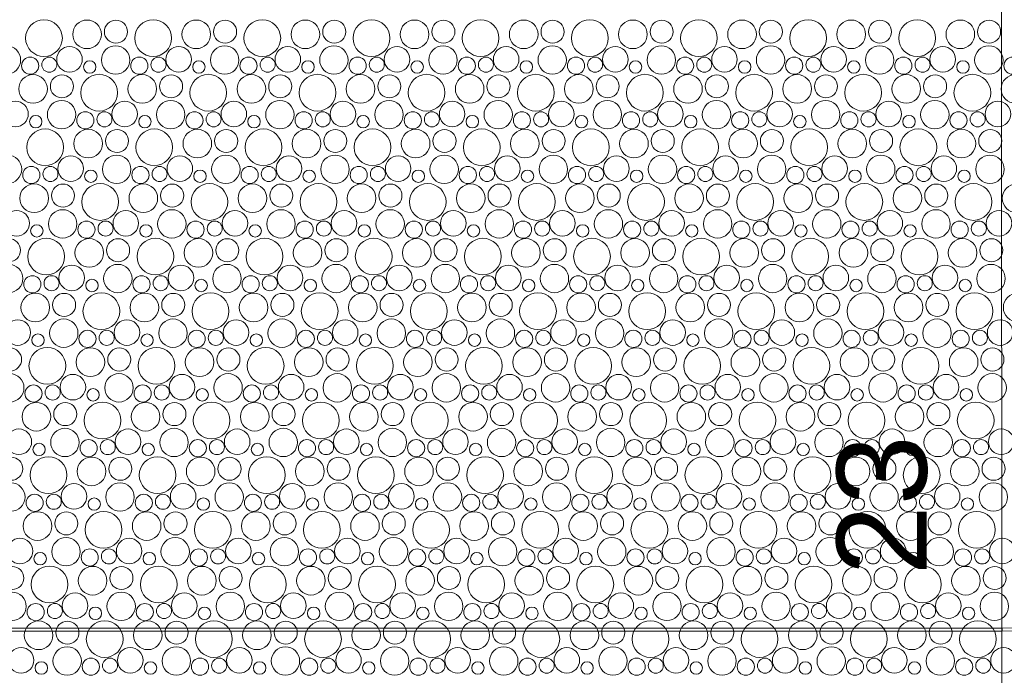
# Model space of a CAD drawing. Header units: metres. Extents: x -167 to 338, y -186 to 508.
# Tile 199 of 256: x 86.39 to 89.67, y 40.1 to 42.28. Entities that reach past the tile are written whole.
import ezdxf
from ezdxf.enums import TextEntityAlignment as Align

# ---------------------------------------------------------------- set-up
doc = ezdxf.new("R2010")
doc.units = ezdxf.units.M
doc.header["$MEASUREMENT"] = 0
doc.linetypes.add('Öffnungslinie Tür Fenster', pattern=[0.23, 0.15, -0.08])
doc.layers.add('60 Gelände 2D Übersicht', color=7, linetype='Continuous')
doc.layers.add('60 Stellplätze', color=7, linetype='Continuous')
doc.styles.add('ERSTELLTER_STIL_1', font='arial.ttf')
doc.styles.add('ERSTELLTER_STIL_2', font='arial.ttf')

# ---------------------------------------------------------------- blocks, each defined once
blk = doc.blocks.new('*X44', base_point=(27236.1321, 33357.279))
at = {"layer": '60 Gelände 2D Übersicht', "color": 9, "linetype": 'Continuous', "lineweight": 18}
for centre, radius in [((86.4748, 42.2196), 0.0612), ((86.6184, 42.2321), 0.0477), ((86.7144, 42.2409), 0.0384), ((86.8386, 42.2196), 0.0612), ((86.9821, 42.2321), 0.0477), ((87.0782, 42.2409), 0.0384), ((87.2023, 42.2196), 0.0612), ((87.3458, 42.2321), 0.0477), ((87.4419, 42.2409), 0.0384), ((87.566, 42.2196), 0.0612), ((87.7095, 42.2321), 0.0477), ((87.8056, 42.2409), 0.0384), ((87.9297, 42.2196), 0.0612), ((88.0732, 42.2321), 0.0477), ((88.1693, 42.2409), 0.0384), ((88.2934, 42.2196), 0.0612), ((88.4369, 42.2321), 0.0477), ((88.533, 42.2409), 0.0384), ((88.6571, 42.2196), 0.0612), ((88.8007, 42.2321), 0.0477), ((88.8967, 42.2409), 0.0384), ((89.0208, 42.2196), 0.0612), ((89.1644, 42.2321), 0.0477), ((89.2604, 42.2409), 0.0384), ((89.3845, 42.2196), 0.0612), ((89.5281, 42.2321), 0.0477), ((89.6241, 42.2409), 0.0384), ((86.3497, 42.1466), 0.0473), ((86.5599, 42.1487), 0.0426), ((86.7134, 42.1466), 0.0473), ((86.9237, 42.1487), 0.0426), ((87.0771, 42.1466), 0.0473), ((87.2874, 42.1487), 0.0426), ((87.4408, 42.1466), 0.0473), ((87.6511, 42.1487), 0.0426), ((87.8045, 42.1466), 0.0473), ((88.0148, 42.1487), 0.0426), ((88.1683, 42.1466), 0.0473), ((88.3785, 42.1487), 0.0426), ((88.532, 42.1466), 0.0473), ((88.7422, 42.1487), 0.0426), ((88.8957, 42.1466), 0.0473), ((89.1059, 42.1487), 0.0426), ((89.2594, 42.1466), 0.0473), ((89.4696, 42.1487), 0.0426), ((89.6231, 42.1466), 0.0473), ((86.4287, 42.1275), 0.0286), ((86.4926, 42.131), 0.0251), ((86.6273, 42.1233), 0.0207), ((86.7925, 42.1275), 0.0286), ((86.8563, 42.131), 0.0251), ((86.991, 42.1233), 0.0207), ((87.1562, 42.1275), 0.0286), ((87.22, 42.131), 0.0251), ((87.3547, 42.1233), 0.0207), ((87.5199, 42.1275), 0.0286), ((87.5837, 42.131), 0.0251), ((87.7184, 42.1233), 0.0207), ((87.8836, 42.1275), 0.0286), ((87.9474, 42.131), 0.0251), ((88.0822, 42.1233), 0.0207), ((88.2473, 42.1275), 0.0286), ((88.3111, 42.131), 0.0251), ((88.4459, 42.1233), 0.0207), ((88.611, 42.1275), 0.0286), ((88.6748, 42.131), 0.0251), ((88.8096, 42.1233), 0.0207), ((88.9747, 42.1275), 0.0286), ((89.0385, 42.131), 0.0251), ((89.1733, 42.1233), 0.0207), ((89.3384, 42.1275), 0.0286), ((89.4022, 42.131), 0.0251), ((89.537, 42.1233), 0.0207), ((89.7021, 42.1275), 0.0286), ((86.4384, 42.0501), 0.0477), ((86.5344, 42.0589), 0.0384), ((86.6586, 42.0377), 0.0612), ((86.8021, 42.0501), 0.0477), ((86.8982, 42.0589), 0.0384), ((87.0223, 42.0377), 0.0612), ((87.1658, 42.0501), 0.0477), ((87.2619, 42.0589), 0.0384), ((87.386, 42.0377), 0.0612), ((87.5295, 42.0501), 0.0477), ((87.6256, 42.0589), 0.0384), ((87.7497, 42.0377), 0.0612), ((87.8932, 42.0501), 0.0477), ((87.9893, 42.0589), 0.0384), ((88.1134, 42.0377), 0.0612), ((88.2569, 42.0501), 0.0477), ((88.353, 42.0589), 0.0384), ((88.4771, 42.0377), 0.0612), ((88.6207, 42.0501), 0.0477), ((88.7167, 42.0589), 0.0384), ((88.8408, 42.0377), 0.0612), ((88.9844, 42.0501), 0.0477), ((89.0804, 42.0589), 0.0384), ((89.2045, 42.0377), 0.0612), ((89.3481, 42.0501), 0.0477), ((89.4441, 42.0589), 0.0384), ((89.5682, 42.0377), 0.0612), ((89.7118, 42.0501), 0.0477), ((86.3799, 41.9667), 0.0426), ((86.5334, 41.9646), 0.0473), ((86.7437, 41.9667), 0.0426), ((86.8971, 41.9646), 0.0473), ((87.1074, 41.9667), 0.0426), ((87.2608, 41.9646), 0.0473), ((87.4711, 41.9667), 0.0426), ((87.6245, 41.9646), 0.0473), ((87.8348, 41.9667), 0.0426), ((87.9883, 41.9646), 0.0473), ((88.1985, 41.9667), 0.0426), ((88.352, 41.9646), 0.0473), ((88.5622, 41.9667), 0.0426), ((88.7157, 41.9646), 0.0473), ((88.9259, 41.9667), 0.0426), ((89.0794, 41.9646), 0.0473), ((89.2896, 41.9667), 0.0426), ((89.4431, 41.9646), 0.0473), ((89.6533, 41.9667), 0.0426), ((86.4473, 41.9413), 0.0207), ((86.6125, 41.9455), 0.0286), ((86.6763, 41.949), 0.0251), ((86.811, 41.9413), 0.0207), ((86.9762, 41.9455), 0.0286), ((87.04, 41.949), 0.0251), ((87.1747, 41.9413), 0.0207), ((87.3399, 41.9455), 0.0286), ((87.4037, 41.949), 0.0251), ((87.5384, 41.9413), 0.0207), ((87.7036, 41.9455), 0.0286), ((87.7674, 41.949), 0.0251), ((87.9022, 41.9413), 0.0207), ((88.0673, 41.9455), 0.0286), ((88.1311, 41.949), 0.0251), ((88.2659, 41.9413), 0.0207), ((88.431, 41.9455), 0.0286), ((88.4948, 41.949), 0.0251), ((88.6296, 41.9413), 0.0207), ((88.7947, 41.9455), 0.0286), ((88.8585, 41.949), 0.0251), ((88.9933, 41.9413), 0.0207), ((89.1584, 41.9455), 0.0286), ((89.2222, 41.949), 0.0251), ((89.357, 41.9413), 0.0207), ((89.5221, 41.9455), 0.0286), ((89.5859, 41.949), 0.0251), ((86.4786, 41.8557), 0.0612), ((86.6221, 41.8681), 0.0477), ((86.7182, 41.8769), 0.0384), ((86.8423, 41.8557), 0.0612), ((86.9858, 41.8681), 0.0477), ((87.0819, 41.8769), 0.0384), ((87.206, 41.8557), 0.0612), ((87.3495, 41.8681), 0.0477), ((87.4456, 41.8769), 0.0384), ((87.5697, 41.8557), 0.0612), ((87.7132, 41.8681), 0.0477), ((87.8093, 41.8769), 0.0384), ((87.9334, 41.8557), 0.0612), ((88.0769, 41.8681), 0.0477), ((88.173, 41.8769), 0.0384), ((88.2971, 41.8557), 0.0612), ((88.4407, 41.8681), 0.0477), ((88.5367, 41.8769), 0.0384), ((88.6608, 41.8557), 0.0612), ((88.8044, 41.8681), 0.0477), ((88.9004, 41.8769), 0.0384), ((89.0245, 41.8557), 0.0612), ((89.1681, 41.8681), 0.0477), ((89.2641, 41.8769), 0.0384), ((89.3882, 41.8557), 0.0612), ((89.5318, 41.8681), 0.0477), ((89.6278, 41.8769), 0.0384), ((86.3534, 41.7826), 0.0473), ((86.5637, 41.7847), 0.0426), ((86.7171, 41.7826), 0.0473), ((86.9274, 41.7847), 0.0426), ((87.0808, 41.7826), 0.0473), ((87.2911, 41.7847), 0.0426), ((87.4445, 41.7826), 0.0473), ((87.6548, 41.7847), 0.0426), ((87.8083, 41.7826), 0.0473), ((88.0185, 41.7847), 0.0426), ((88.172, 41.7826), 0.0473), ((88.3822, 41.7847), 0.0426), ((88.5357, 41.7826), 0.0473), ((88.7459, 41.7847), 0.0426), ((88.8994, 41.7826), 0.0473), ((89.1096, 41.7847), 0.0426), ((89.2631, 41.7826), 0.0473), ((89.4733, 41.7847), 0.0426), ((89.6268, 41.7826), 0.0473), ((86.4325, 41.7635), 0.0286), ((86.4963, 41.767), 0.0251), ((86.631, 41.7593), 0.0207), ((86.7962, 41.7635), 0.0286), ((86.86, 41.767), 0.0251), ((86.9947, 41.7593), 0.0207), ((87.1599, 41.7635), 0.0286), ((87.2237, 41.767), 0.0251), ((87.3584, 41.7593), 0.0207), ((87.5236, 41.7635), 0.0286), ((87.5874, 41.767), 0.0251), ((87.7222, 41.7593), 0.0207), ((87.8873, 41.7635), 0.0286), ((87.9511, 41.767), 0.0251), ((88.0859, 41.7593), 0.0207), ((88.251, 41.7635), 0.0286), ((88.3148, 41.767), 0.0251), ((88.4496, 41.7593), 0.0207), ((88.6147, 41.7635), 0.0286), ((88.6785, 41.767), 0.0251), ((88.8133, 41.7593), 0.0207), ((88.9784, 41.7635), 0.0286), ((89.0422, 41.767), 0.0251), ((89.177, 41.7593), 0.0207), ((89.3421, 41.7635), 0.0286), ((89.4059, 41.767), 0.0251), ((89.5407, 41.7593), 0.0207), ((86.4421, 41.6861), 0.0477), ((86.5382, 41.6949), 0.0384), ((86.6623, 41.6737), 0.0612), ((86.8058, 41.6861), 0.0477), ((86.9019, 41.6949), 0.0384), ((87.026, 41.6737), 0.0612), ((87.1695, 41.6861), 0.0477), ((87.2656, 41.6949), 0.0384), ((87.3897, 41.6737), 0.0612), ((87.5332, 41.6861), 0.0477), ((87.6293, 41.6949), 0.0384), ((87.7534, 41.6737), 0.0612), ((87.8969, 41.6861), 0.0477), ((87.993, 41.6949), 0.0384), ((88.1171, 41.6737), 0.0612), ((88.2607, 41.6861), 0.0477), ((88.3567, 41.6949), 0.0384), ((88.4808, 41.6737), 0.0612), ((88.6244, 41.6861), 0.0477), ((88.7204, 41.6949), 0.0384), ((88.8445, 41.6737), 0.0612), ((88.9881, 41.6861), 0.0477), ((89.0841, 41.6949), 0.0384), ((89.2082, 41.6737), 0.0612), ((89.3518, 41.6861), 0.0477), ((89.4478, 41.6949), 0.0384), ((89.5719, 41.6737), 0.0612), ((89.7155, 41.6861), 0.0477), ((86.3837, 41.6027), 0.0426), ((86.5371, 41.6006), 0.0473), ((86.7474, 41.6027), 0.0426), ((86.9008, 41.6006), 0.0473), ((87.1111, 41.6027), 0.0426), ((87.2645, 41.6006), 0.0473), ((87.4748, 41.6027), 0.0426), ((87.6283, 41.6006), 0.0473), ((87.8385, 41.6027), 0.0426), ((87.992, 41.6006), 0.0473), ((88.2022, 41.6027), 0.0426), ((88.3557, 41.6006), 0.0473), ((88.5659, 41.6027), 0.0426), ((88.7194, 41.6006), 0.0473), ((88.9296, 41.6027), 0.0426), ((89.0831, 41.6006), 0.0473), ((89.2933, 41.6027), 0.0426), ((89.4468, 41.6006), 0.0473), ((89.657, 41.6027), 0.0426), ((86.6162, 41.5815), 0.0286), ((86.68, 41.585), 0.0251), ((86.9799, 41.5815), 0.0286), ((87.0437, 41.585), 0.0251), ((87.3436, 41.5815), 0.0286), ((87.4074, 41.585), 0.0251), ((87.7073, 41.5815), 0.0286), ((87.7711, 41.585), 0.0251), ((88.071, 41.5815), 0.0286), ((88.1348, 41.585), 0.0251), ((88.4347, 41.5815), 0.0286), ((88.4985, 41.585), 0.0251), ((88.7984, 41.5815), 0.0286), ((88.8622, 41.585), 0.0251), ((89.1621, 41.5815), 0.0286), ((89.2259, 41.585), 0.0251), ((89.5258, 41.5815), 0.0286), ((89.5897, 41.585), 0.0251), ((86.451, 41.5773), 0.0207), ((86.8147, 41.5773), 0.0207), ((87.1784, 41.5773), 0.0207), ((87.5422, 41.5773), 0.0207), ((87.9059, 41.5773), 0.0207), ((88.2696, 41.5773), 0.0207), ((88.6333, 41.5773), 0.0207), ((88.997, 41.5773), 0.0207), ((89.3607, 41.5773), 0.0207), ((86.3582, 41.5129), 0.0384), ((86.4823, 41.4917), 0.0612), ((86.6258, 41.5041), 0.0477), ((86.7219, 41.5129), 0.0384), ((86.846, 41.4917), 0.0612), ((86.9895, 41.5041), 0.0477), ((87.0856, 41.5129), 0.0384), ((87.2097, 41.4917), 0.0612), ((87.3532, 41.5041), 0.0477), ((87.4493, 41.5129), 0.0384), ((87.5734, 41.4917), 0.0612), ((87.7169, 41.5041), 0.0477), ((87.813, 41.5129), 0.0384), ((87.9371, 41.4917), 0.0612), ((88.0807, 41.5041), 0.0477), ((88.1767, 41.5129), 0.0384), ((88.3008, 41.4917), 0.0612), ((88.4444, 41.5041), 0.0477), ((88.5404, 41.5129), 0.0384), ((88.6645, 41.4917), 0.0612), ((88.8081, 41.5041), 0.0477), ((88.9041, 41.5129), 0.0384), ((89.0282, 41.4917), 0.0612), ((89.1718, 41.5041), 0.0477), ((89.2678, 41.5129), 0.0384), ((89.3919, 41.4917), 0.0612), ((89.5355, 41.5041), 0.0477), ((89.6315, 41.5129), 0.0384), ((86.3571, 41.4186), 0.0473), ((86.5674, 41.4207), 0.0426), ((86.7208, 41.4186), 0.0473), ((86.9311, 41.4207), 0.0426), ((87.0845, 41.4186), 0.0473), ((87.2948, 41.4207), 0.0426), ((87.4483, 41.4186), 0.0473), ((87.6585, 41.4207), 0.0426), ((87.812, 41.4186), 0.0473), ((88.0222, 41.4207), 0.0426), ((88.1757, 41.4186), 0.0473), ((88.3859, 41.4207), 0.0426), ((88.5394, 41.4186), 0.0473), ((88.7496, 41.4207), 0.0426), ((88.9031, 41.4186), 0.0473), ((89.1133, 41.4207), 0.0426), ((89.2668, 41.4186), 0.0473), ((89.477, 41.4207), 0.0426), ((89.6305, 41.4186), 0.0473), ((86.4362, 41.3995), 0.0286), ((86.5, 41.403), 0.0251), ((86.6347, 41.3953), 0.0207), ((86.7999, 41.3995), 0.0286), ((86.8637, 41.403), 0.0251), ((86.9984, 41.3953), 0.0207), ((87.1636, 41.3995), 0.0286), ((87.2274, 41.403), 0.0251), ((87.3622, 41.3953), 0.0207), ((87.5273, 41.3995), 0.0286), ((87.5911, 41.403), 0.0251), ((87.7259, 41.3953), 0.0207), ((87.891, 41.3995), 0.0286), ((87.9548, 41.403), 0.0251), ((88.0896, 41.3953), 0.0207), ((88.2547, 41.3995), 0.0286), ((88.3185, 41.403), 0.0251), ((88.4533, 41.3953), 0.0207), ((88.6184, 41.3995), 0.0286), ((88.6822, 41.403), 0.0251), ((88.817, 41.3953), 0.0207), ((88.9821, 41.3995), 0.0286), ((89.0459, 41.403), 0.0251), ((89.1807, 41.3953), 0.0207), ((89.3458, 41.3995), 0.0286), ((89.4097, 41.403), 0.0251), ((89.5444, 41.3953), 0.0207), ((86.666, 41.3097), 0.0612), ((87.0297, 41.3097), 0.0612), ((87.3934, 41.3097), 0.0612), ((87.7571, 41.3097), 0.0612), ((88.1208, 41.3097), 0.0612), ((88.4845, 41.3097), 0.0612), ((88.8482, 41.3097), 0.0612), ((89.2119, 41.3097), 0.0612), ((89.5756, 41.3097), 0.0612), ((86.4458, 41.3221), 0.0477), ((86.5419, 41.3309), 0.0384), ((86.8095, 41.3221), 0.0477), ((86.9056, 41.3309), 0.0384), ((87.1732, 41.3221), 0.0477), ((87.2693, 41.3309), 0.0384), ((87.5369, 41.3221), 0.0477), ((87.633, 41.3309), 0.0384), ((87.9007, 41.3221), 0.0477), ((87.9967, 41.3309), 0.0384), ((88.2644, 41.3221), 0.0477), ((88.3604, 41.3309), 0.0384), ((88.6281, 41.3221), 0.0477), ((88.7241, 41.3309), 0.0384), ((88.9918, 41.3221), 0.0477), ((89.0878, 41.3309), 0.0384), ((89.3555, 41.3221), 0.0477), ((89.4515, 41.3309), 0.0384), ((89.7192, 41.3221), 0.0477), ((86.3874, 41.2387), 0.0426), ((86.5408, 41.2366), 0.0473), ((86.7511, 41.2387), 0.0426), ((86.9045, 41.2366), 0.0473), ((87.1148, 41.2387), 0.0426), ((87.2683, 41.2366), 0.0473), ((87.4785, 41.2387), 0.0426), ((87.632, 41.2366), 0.0473), ((87.8422, 41.2387), 0.0426), ((87.9957, 41.2366), 0.0473), ((88.2059, 41.2387), 0.0426), ((88.3594, 41.2366), 0.0473), ((88.5696, 41.2387), 0.0426), ((88.7231, 41.2366), 0.0473), ((88.9333, 41.2387), 0.0426), ((89.0868, 41.2366), 0.0473), ((89.297, 41.2387), 0.0426), ((89.4505, 41.2366), 0.0473), ((89.6607, 41.2387), 0.0426), ((86.6199, 41.2175), 0.0286), ((86.6837, 41.221), 0.0251), ((86.9836, 41.2175), 0.0286), ((87.0474, 41.221), 0.0251), ((87.3473, 41.2175), 0.0286), ((87.4111, 41.221), 0.0251), ((87.711, 41.2175), 0.0286), ((87.7748, 41.221), 0.0251), ((88.0747, 41.2175), 0.0286), ((88.1385, 41.221), 0.0251), ((88.4384, 41.2175), 0.0286), ((88.5022, 41.221), 0.0251), ((88.8021, 41.2175), 0.0286), ((88.8659, 41.221), 0.0251), ((89.1658, 41.2175), 0.0286), ((89.2297, 41.221), 0.0251), ((89.5295, 41.2175), 0.0286), ((89.5934, 41.221), 0.0251), ((86.4547, 41.2133), 0.0207), ((86.8184, 41.2133), 0.0207), ((87.1822, 41.2133), 0.0207), ((87.5459, 41.2133), 0.0207), ((87.9096, 41.2133), 0.0207), ((88.2733, 41.2133), 0.0207), ((88.637, 41.2133), 0.0207), ((89.0007, 41.2133), 0.0207), ((89.3644, 41.2133), 0.0207), ((86.3619, 41.1489), 0.0384), ((86.486, 41.1277), 0.0612), ((86.6295, 41.1401), 0.0477), ((86.7256, 41.1489), 0.0384), ((86.8497, 41.1277), 0.0612), ((86.9932, 41.1401), 0.0477), ((87.0893, 41.1489), 0.0384), ((87.2134, 41.1277), 0.0612), ((87.3569, 41.1401), 0.0477), ((87.453, 41.1489), 0.0384), ((87.5771, 41.1277), 0.0612), ((87.7207, 41.1401), 0.0477), ((87.8167, 41.1489), 0.0384), ((87.9408, 41.1277), 0.0612), ((88.0844, 41.1401), 0.0477), ((88.1804, 41.1489), 0.0384), ((88.3045, 41.1277), 0.0612), ((88.4481, 41.1401), 0.0477), ((88.5441, 41.1489), 0.0384), ((88.6682, 41.1277), 0.0612), ((88.8118, 41.1401), 0.0477), ((88.9078, 41.1489), 0.0384), ((89.0319, 41.1277), 0.0612), ((89.1755, 41.1401), 0.0477), ((89.2715, 41.1489), 0.0384), ((89.3956, 41.1277), 0.0612), ((89.5392, 41.1401), 0.0477), ((89.6352, 41.1489), 0.0384), ((86.3608, 41.0546), 0.0473), ((86.5711, 41.0568), 0.0426), ((86.7245, 41.0546), 0.0473), ((86.9348, 41.0568), 0.0426), ((87.0883, 41.0546), 0.0473), ((87.2985, 41.0568), 0.0426), ((87.452, 41.0546), 0.0473), ((87.6622, 41.0568), 0.0426), ((87.8157, 41.0546), 0.0473), ((88.0259, 41.0568), 0.0426), ((88.1794, 41.0546), 0.0473), ((88.3896, 41.0568), 0.0426), ((88.5431, 41.0546), 0.0473), ((88.7533, 41.0568), 0.0426), ((88.9068, 41.0546), 0.0473), ((89.117, 41.0568), 0.0426), ((89.2705, 41.0546), 0.0473), ((89.4807, 41.0568), 0.0426), ((89.6342, 41.0546), 0.0473), ((86.4399, 41.0355), 0.0286), ((86.5037, 41.039), 0.0251), ((86.6384, 41.0313), 0.0207), ((86.8036, 41.0355), 0.0286), ((86.8674, 41.039), 0.0251), ((87.0022, 41.0313), 0.0207), ((87.1673, 41.0355), 0.0286), ((87.2311, 41.039), 0.0251), ((87.3659, 41.0313), 0.0207), ((87.531, 41.0355), 0.0286), ((87.5948, 41.039), 0.0251), ((87.7296, 41.0313), 0.0207), ((87.8947, 41.0355), 0.0286), ((87.9585, 41.039), 0.0251), ((88.0933, 41.0313), 0.0207), ((88.2584, 41.0355), 0.0286), ((88.3222, 41.039), 0.0251), ((88.457, 41.0313), 0.0207), ((88.6221, 41.0355), 0.0286), ((88.6859, 41.039), 0.0251), ((88.8207, 41.0313), 0.0207), ((88.9858, 41.0355), 0.0286), ((89.0497, 41.039), 0.0251), ((89.1844, 41.0313), 0.0207), ((89.3495, 41.0355), 0.0286), ((89.4134, 41.039), 0.0251), ((89.5481, 41.0313), 0.0207), ((86.4495, 40.9581), 0.0477), ((86.5456, 40.9669), 0.0384), ((86.6697, 40.9457), 0.0612), ((86.8132, 40.9581), 0.0477), ((86.9093, 40.9669), 0.0384), ((87.0334, 40.9457), 0.0612), ((87.1769, 40.9581), 0.0477), ((87.273, 40.9669), 0.0384), ((87.3971, 40.9457), 0.0612), ((87.5407, 40.9581), 0.0477), ((87.6367, 40.9669), 0.0384), ((87.7608, 40.9457), 0.0612), ((87.9044, 40.9581), 0.0477), ((88.0004, 40.9669), 0.0384), ((88.1245, 40.9457), 0.0612), ((88.2681, 40.9581), 0.0477), ((88.3641, 40.9669), 0.0384), ((88.4882, 40.9457), 0.0612), ((88.6318, 40.9581), 0.0477), ((88.7278, 40.9669), 0.0384), ((88.8519, 40.9457), 0.0612), ((88.9955, 40.9581), 0.0477), ((89.0915, 40.9669), 0.0384), ((89.2156, 40.9457), 0.0612), ((89.3592, 40.9581), 0.0477), ((89.4552, 40.9669), 0.0384), ((89.5793, 40.9457), 0.0612), ((86.3911, 40.8748), 0.0426), ((86.5445, 40.8726), 0.0473), ((86.7548, 40.8748), 0.0426), ((86.9083, 40.8726), 0.0473), ((87.1185, 40.8748), 0.0426), ((87.272, 40.8726), 0.0473), ((87.4822, 40.8748), 0.0426), ((87.6357, 40.8726), 0.0473), ((87.8459, 40.8748), 0.0426), ((87.9994, 40.8726), 0.0473), ((88.2096, 40.8748), 0.0426), ((88.3631, 40.8726), 0.0473), ((88.5733, 40.8748), 0.0426), ((88.7268, 40.8726), 0.0473), ((88.937, 40.8748), 0.0426), ((89.0905, 40.8726), 0.0473), ((89.3007, 40.8748), 0.0426), ((89.4542, 40.8726), 0.0473), ((89.6644, 40.8748), 0.0426), ((86.6236, 40.8535), 0.0286), ((86.6874, 40.857), 0.0251), ((86.9873, 40.8535), 0.0286), ((87.0511, 40.857), 0.0251), ((87.351, 40.8535), 0.0286), ((87.4148, 40.857), 0.0251), ((87.7147, 40.8535), 0.0286), ((87.7785, 40.857), 0.0251), ((88.0784, 40.8535), 0.0286), ((88.1422, 40.857), 0.0251), ((88.4421, 40.8535), 0.0286), ((88.5059, 40.857), 0.0251), ((88.8058, 40.8535), 0.0286), ((88.8697, 40.857), 0.0251), ((89.1695, 40.8535), 0.0286), ((89.2334, 40.857), 0.0251), ((89.5332, 40.8535), 0.0286), ((89.5971, 40.857), 0.0251), ((86.4584, 40.8493), 0.0207), ((86.8222, 40.8493), 0.0207), ((87.1859, 40.8493), 0.0207), ((87.5496, 40.8493), 0.0207), ((87.9133, 40.8493), 0.0207), ((88.277, 40.8493), 0.0207), ((88.6407, 40.8493), 0.0207), ((89.0044, 40.8493), 0.0207), ((89.3681, 40.8493), 0.0207), ((86.3656, 40.785), 0.0384), ((86.4897, 40.7637), 0.0612), ((86.6332, 40.7761), 0.0477), ((86.7293, 40.785), 0.0384), ((86.8534, 40.7637), 0.0612), ((86.9969, 40.7761), 0.0477), ((87.093, 40.785), 0.0384), ((87.2171, 40.7637), 0.0612), ((87.3607, 40.7761), 0.0477), ((87.4567, 40.785), 0.0384), ((87.5808, 40.7637), 0.0612), ((87.7244, 40.7761), 0.0477), ((87.8204, 40.785), 0.0384), ((87.9445, 40.7637), 0.0612), ((88.0881, 40.7761), 0.0477), ((88.1841, 40.785), 0.0384), ((88.3082, 40.7637), 0.0612), ((88.4518, 40.7761), 0.0477), ((88.5478, 40.785), 0.0384), ((88.6719, 40.7637), 0.0612), ((88.8155, 40.7761), 0.0477), ((88.9115, 40.785), 0.0384), ((89.0356, 40.7637), 0.0612), ((89.1792, 40.7761), 0.0477), ((89.2752, 40.785), 0.0384), ((89.3993, 40.7637), 0.0612), ((89.5429, 40.7761), 0.0477), ((89.6389, 40.785), 0.0384), ((86.3645, 40.6906), 0.0473), ((86.5748, 40.6928), 0.0426), ((86.7283, 40.6906), 0.0473), ((86.9385, 40.6928), 0.0426), ((87.092, 40.6906), 0.0473), ((87.3022, 40.6928), 0.0426), ((87.4557, 40.6906), 0.0473), ((87.6659, 40.6928), 0.0426), ((87.8194, 40.6906), 0.0473), ((88.0296, 40.6928), 0.0426), ((88.1831, 40.6906), 0.0473), ((88.3933, 40.6928), 0.0426), ((88.5468, 40.6906), 0.0473), ((88.757, 40.6928), 0.0426), ((88.9105, 40.6906), 0.0473), ((89.1207, 40.6928), 0.0426), ((89.2742, 40.6906), 0.0473), ((89.4844, 40.6928), 0.0426), ((89.6379, 40.6906), 0.0473), ((86.4436, 40.6715), 0.0286), ((86.5074, 40.675), 0.0251), ((86.6422, 40.6673), 0.0207), ((86.8073, 40.6715), 0.0286), ((86.8711, 40.675), 0.0251), ((87.0059, 40.6673), 0.0207), ((87.171, 40.6715), 0.0286), ((87.2348, 40.675), 0.0251), ((87.3696, 40.6673), 0.0207), ((87.5347, 40.6715), 0.0286), ((87.5985, 40.675), 0.0251), ((87.7333, 40.6673), 0.0207), ((87.8984, 40.6715), 0.0286), ((87.9622, 40.675), 0.0251), ((88.097, 40.6673), 0.0207), ((88.2621, 40.6715), 0.0286), ((88.3259, 40.675), 0.0251), ((88.4607, 40.6673), 0.0207), ((88.6258, 40.6715), 0.0286), ((88.6897, 40.675), 0.0251), ((88.8244, 40.6673), 0.0207), ((88.9895, 40.6715), 0.0286), ((89.0534, 40.675), 0.0251), ((89.1881, 40.6673), 0.0207), ((89.3532, 40.6715), 0.0286), ((89.4171, 40.675), 0.0251), ((89.5518, 40.6673), 0.0207), ((86.4532, 40.5941), 0.0477), ((86.5493, 40.603), 0.0384), ((86.6734, 40.5817), 0.0612), ((86.8169, 40.5941), 0.0477), ((86.913, 40.603), 0.0384), ((87.0371, 40.5817), 0.0612), ((87.1807, 40.5941), 0.0477), ((87.2767, 40.603), 0.0384), ((87.4008, 40.5817), 0.0612), ((87.5444, 40.5941), 0.0477), ((87.6404, 40.603), 0.0384), ((87.7645, 40.5817), 0.0612), ((87.9081, 40.5941), 0.0477), ((88.0041, 40.603), 0.0384), ((88.1282, 40.5817), 0.0612), ((88.2718, 40.5941), 0.0477), ((88.3678, 40.603), 0.0384), ((88.4919, 40.5817), 0.0612), ((88.6355, 40.5941), 0.0477), ((88.7315, 40.603), 0.0384), ((88.8556, 40.5817), 0.0612), ((88.9992, 40.5941), 0.0477), ((89.0952, 40.603), 0.0384), ((89.2193, 40.5817), 0.0612), ((89.3629, 40.5941), 0.0477), ((89.4589, 40.603), 0.0384), ((89.583, 40.5817), 0.0612), ((86.3948, 40.5108), 0.0426), ((86.5483, 40.5086), 0.0473), ((86.7585, 40.5108), 0.0426), ((86.912, 40.5086), 0.0473), ((87.1222, 40.5108), 0.0426), ((87.2757, 40.5086), 0.0473), ((87.4859, 40.5108), 0.0426), ((87.6394, 40.5086), 0.0473), ((87.8496, 40.5108), 0.0426), ((88.0031, 40.5086), 0.0473), ((88.2133, 40.5108), 0.0426), ((88.3668, 40.5086), 0.0473), ((88.577, 40.5108), 0.0426), ((88.7305, 40.5086), 0.0473), ((88.9407, 40.5108), 0.0426), ((89.0942, 40.5086), 0.0473), ((89.3044, 40.5108), 0.0426), ((89.4579, 40.5086), 0.0473), ((89.6681, 40.5108), 0.0426), ((86.6273, 40.4895), 0.0286), ((86.6911, 40.493), 0.0251), ((86.991, 40.4895), 0.0286), ((87.0548, 40.493), 0.0251), ((87.3547, 40.4895), 0.0286), ((87.4185, 40.493), 0.0251), ((87.7184, 40.4895), 0.0286), ((87.7822, 40.493), 0.0251), ((88.0821, 40.4895), 0.0286), ((88.1459, 40.493), 0.0251), ((88.4458, 40.4895), 0.0286), ((88.5097, 40.493), 0.0251), ((88.8095, 40.4895), 0.0286), ((88.8734, 40.493), 0.0251), ((89.1732, 40.4895), 0.0286), ((89.2371, 40.493), 0.0251), ((89.5369, 40.4895), 0.0286), ((89.6008, 40.493), 0.0251), ((86.4622, 40.4853), 0.0207), ((86.8259, 40.4853), 0.0207), ((87.1896, 40.4853), 0.0207), ((87.5533, 40.4853), 0.0207), ((87.917, 40.4853), 0.0207), ((88.2807, 40.4853), 0.0207), ((88.6444, 40.4853), 0.0207), ((89.0081, 40.4853), 0.0207), ((89.3718, 40.4853), 0.0207), ((86.3693, 40.421), 0.0384), ((86.4934, 40.3997), 0.0612), ((86.6369, 40.4121), 0.0477), ((86.733, 40.421), 0.0384), ((86.8571, 40.3997), 0.0612), ((87.0007, 40.4121), 0.0477), ((87.0967, 40.421), 0.0384), ((87.2208, 40.3997), 0.0612), ((87.3644, 40.4121), 0.0477), ((87.4604, 40.421), 0.0384), ((87.5845, 40.3997), 0.0612), ((87.7281, 40.4121), 0.0477), ((87.8241, 40.421), 0.0384), ((87.9482, 40.3997), 0.0612), ((88.0918, 40.4121), 0.0477), ((88.1878, 40.421), 0.0384), ((88.3119, 40.3997), 0.0612), ((88.4555, 40.4121), 0.0477), ((88.5515, 40.421), 0.0384), ((88.6756, 40.3997), 0.0612), ((88.8192, 40.4121), 0.0477), ((88.9152, 40.421), 0.0384), ((89.0393, 40.3997), 0.0612), ((89.1829, 40.4121), 0.0477), ((89.2789, 40.421), 0.0384), ((89.403, 40.3997), 0.0612), ((89.5466, 40.4121), 0.0477), ((89.6426, 40.421), 0.0384), ((86.3683, 40.3266), 0.0473), ((86.5785, 40.3288), 0.0426), ((86.732, 40.3266), 0.0473), ((86.9422, 40.3288), 0.0426), ((87.0957, 40.3266), 0.0473), ((87.3059, 40.3288), 0.0426), ((87.4594, 40.3266), 0.0473), ((87.6696, 40.3288), 0.0426), ((87.8231, 40.3266), 0.0473), ((88.0333, 40.3288), 0.0426), ((88.1868, 40.3266), 0.0473), ((88.397, 40.3288), 0.0426), ((88.5505, 40.3266), 0.0473), ((88.7607, 40.3288), 0.0426), ((88.9142, 40.3266), 0.0473), ((89.1244, 40.3288), 0.0426), ((89.2779, 40.3266), 0.0473), ((89.4881, 40.3288), 0.0426), ((89.6416, 40.3266), 0.0473), ((86.4473, 40.3075), 0.0286), ((86.5111, 40.311), 0.0251), ((86.6459, 40.3033), 0.0207), ((86.811, 40.3075), 0.0286), ((86.8748, 40.311), 0.0251), ((87.0096, 40.3033), 0.0207), ((87.1747, 40.3075), 0.0286), ((87.2385, 40.311), 0.0251), ((87.3733, 40.3033), 0.0207), ((87.5384, 40.3075), 0.0286), ((87.6022, 40.311), 0.0251), ((87.737, 40.3033), 0.0207), ((87.9021, 40.3075), 0.0286), ((87.9659, 40.311), 0.0251), ((88.1007, 40.3033), 0.0207), ((88.2658, 40.3075), 0.0286), ((88.3297, 40.311), 0.0251), ((88.4644, 40.3033), 0.0207), ((88.6295, 40.3075), 0.0286), ((88.6934, 40.311), 0.0251), ((88.8281, 40.3033), 0.0207), ((88.9932, 40.3075), 0.0286), ((89.0571, 40.311), 0.0251), ((89.1918, 40.3033), 0.0207), ((89.3569, 40.3075), 0.0286), ((89.4208, 40.311), 0.0251), ((89.5555, 40.3033), 0.0207), ((86.4569, 40.2301), 0.0477), ((86.553, 40.239), 0.0384), ((86.6771, 40.2177), 0.0612), ((86.8207, 40.2301), 0.0477), ((86.9167, 40.239), 0.0384), ((87.0408, 40.2177), 0.0612), ((87.1844, 40.2301), 0.0477), ((87.2804, 40.239), 0.0384), ((87.4045, 40.2177), 0.0612), ((87.5481, 40.2301), 0.0477), ((87.6441, 40.239), 0.0384), ((87.7682, 40.2177), 0.0612), ((87.9118, 40.2301), 0.0477), ((88.0078, 40.239), 0.0384), ((88.1319, 40.2177), 0.0612), ((88.2755, 40.2301), 0.0477), ((88.3715, 40.239), 0.0384), ((88.4956, 40.2177), 0.0612), ((88.6392, 40.2301), 0.0477), ((88.7352, 40.239), 0.0384), ((88.8593, 40.2177), 0.0612), ((89.0029, 40.2301), 0.0477), ((89.0989, 40.239), 0.0384), ((89.223, 40.2177), 0.0612), ((89.3666, 40.2301), 0.0477), ((89.4626, 40.239), 0.0384), ((89.5868, 40.2177), 0.0612), ((86.552, 40.1446), 0.0473), ((86.9157, 40.1446), 0.0473), ((87.2794, 40.1446), 0.0473), ((87.6431, 40.1446), 0.0473), ((88.0068, 40.1446), 0.0473), ((88.3705, 40.1446), 0.0473), ((88.7342, 40.1446), 0.0473), ((89.0979, 40.1446), 0.0473), ((89.4616, 40.1446), 0.0473), ((86.3985, 40.1468), 0.0426), ((86.7622, 40.1468), 0.0426), ((87.1259, 40.1468), 0.0426), ((87.4896, 40.1468), 0.0426), ((87.8533, 40.1468), 0.0426), ((88.217, 40.1468), 0.0426), ((88.5807, 40.1468), 0.0426), ((88.9444, 40.1468), 0.0426), ((89.3081, 40.1468), 0.0426), ((89.6719, 40.1468), 0.0426), ((86.4659, 40.1213), 0.0207), ((86.631, 40.1255), 0.0286), ((86.6948, 40.129), 0.0251), ((86.8296, 40.1213), 0.0207), ((86.9947, 40.1255), 0.0286), ((87.0585, 40.129), 0.0251), ((87.1933, 40.1213), 0.0207), ((87.3584, 40.1255), 0.0286), ((87.4222, 40.129), 0.0251), ((87.557, 40.1213), 0.0207), ((87.7221, 40.1255), 0.0286), ((87.7859, 40.129), 0.0251), ((87.9207, 40.1213), 0.0207), ((88.0858, 40.1255), 0.0286), ((88.1497, 40.129), 0.0251), ((88.2844, 40.1213), 0.0207), ((88.4495, 40.1255), 0.0286), ((88.5134, 40.129), 0.0251), ((88.6481, 40.1213), 0.0207), ((88.8132, 40.1255), 0.0286), ((88.8771, 40.129), 0.0251), ((89.0118, 40.1213), 0.0207), ((89.1769, 40.1255), 0.0286), ((89.2408, 40.129), 0.0251), ((89.3755, 40.1213), 0.0207), ((89.5407, 40.1255), 0.0286), ((89.6045, 40.129), 0.0251)]:
    blk.add_circle(centre, radius, dxfattribs=at)
blk = doc.blocks.new('Parkplätze 27_3')
at = {"layer": '60 Stellplätze', "color": 7, "linetype": 'Continuous', "lineweight": 13, "flags": 128}
blk.add_lwpolyline([(2.745, 0), (2.755, 0), (2.755, 5.4989), (2.745, 5.4989)], close=True, dxfattribs=at)
at = {"layer": '60 Stellplätze', "color": 7, "linetype": 'Continuous', "lineweight": 13, "style": 'ERSTELLTER_STIL_2'}
for tag, p in [('num_start_0', (0.4, 0.4171)), ('num_start_1', (3.15, 0.4146)), ('num_start_2', (5.9, 0.4171))]:
    blk.add_attdef(tag, text='', height=0.3, dxfattribs=at).set_placement(p, align=Align.MIDDLE_CENTER)

msp = doc.modelspace()

# ---------------------------------------------------------------- linework, layer by layer
at = {"layer": '60 Stellplätze', "color": 7, "linetype": 'Continuous', "lineweight": 13}
msp.add_line((89.6678, 37.4991), (89.6628, 45.7485), dxfattribs=at)

# ---------------------------------------------------------------- block references
at = {"layer": '60 Gelände 2D Übersicht', "color": 9, "linetype": 'Öffnungslinie Tür Fenster', "lineweight": 18}
msp.add_blockref('*X44', (27236.1321, 33357.279), dxfattribs=at)
at = {"layer": '60 Stellplätze', "color": 7, "linetype": 'Continuous', "lineweight": 13}
ref = msp.add_blockref('Parkplätze 27_3', (89.6657, 37.4985), dxfattribs=dict(at, rotation=89.9945255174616))
ref.add_attrib('num_start_1', '23', dxfattribs={"color": 7, "linetype": 'Continuous', "lineweight": 13, "height": 0.3, "rotation": 89.9945, "style": 'ERSTELLTER_STIL_2'}).set_placement((89.2661, 40.6632), align=Align.MIDDLE_CENTER)
at = {"layer": '60 Stellplätze', "color": 7, "linetype": 'Continuous', "lineweight": 13, "rotation": 89.9945255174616}
msp.add_blockref('Parkplätze 27_3', (95.1657, 37.4991), dxfattribs=at)

# ---------------------------------------------------------------- texts
at = {"layer": '60 Gelände 2D Übersicht', "color": 7, "lineweight": 13, "insert": (86.5112, 38.9764), "char_height": 0.35, "attachment_point": 7, "style": 'ERSTELLTER_STIL_1'}
msp.add_mtext('\\A1;{\\pql;\\fArial|b0|i0|c0|p0;\\W1.000000;Moränesplitt 2/5 90,76 m\\fArial|b0|i0|c0|p0;\\W1.000000;\\A1{\\H.66x;\\S2^  ;}}', dxfattribs=at)

doc.saveas('drawing.dxf')
